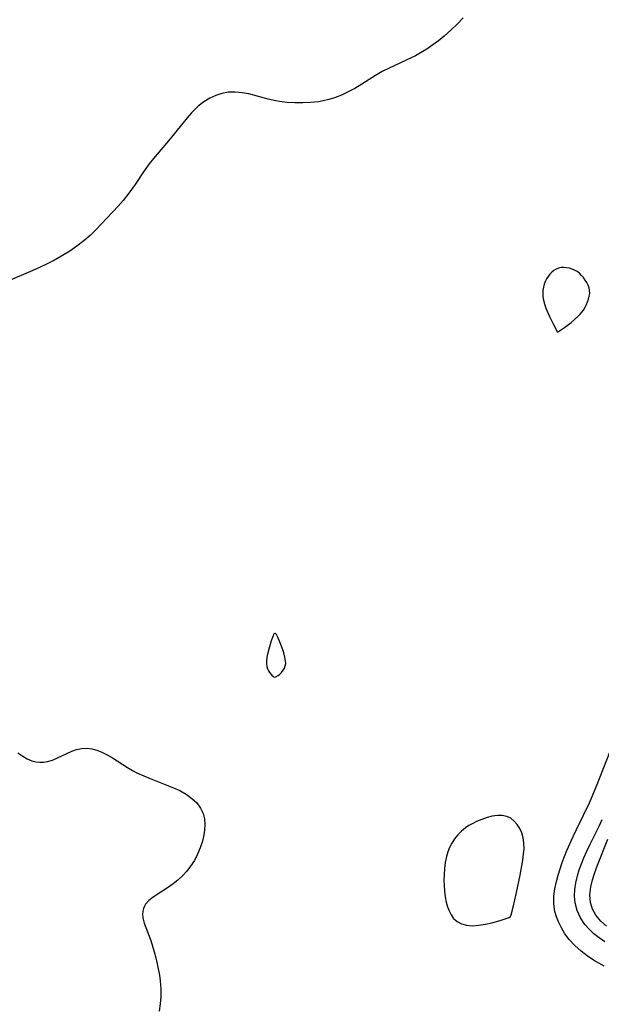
# Model space of a CAD drawing. Header units: inches. Extents: x 1073367 to 1082519, y 1569854 to 1574957.
# Tile 29 of 256: x 1074024 to 1074148, y 1573212 to 1573421. Entities that reach past the tile are written whole.
import ezdxf

# ---------------------------------------------------------------- set-up
doc = ezdxf.new("R2010")
doc.units = ezdxf.units.IN
doc.header["$MEASUREMENT"] = 0
doc.layers.add('CGG_CurvaNivelLidar_v1', color=7, linetype='Continuous', lineweight=30, true_color=0x008008)

msp = doc.modelspace()

# ---------------------------------------------------------------- linework, layer by layer
at = {"layer": 'CGG_CurvaNivelLidar_v1'}
for points in [[(1074118.5039, 1573421.4622, 64.5), (1074117.2162, 1573420.1439, 64.5), (1074115.8581, 1573418.8534, 64.5), (1074114.4354, 1573417.605, 64.5), (1074113.2503, 1573416.6472, 64.5), (1074112.0277, 1573415.7327, 64.5), (1074110.7694, 1573414.868, 64.5), (1074109.4752, 1573414.0626, 64.5), (1074108.3919, 1573413.4569, 64.5), (1074107.4683, 1573412.9846, 64.5), (1074102.8058, 1573410.848, 64.5), (1074101.2972, 1573410.0771, 64.5), (1074099.8939, 1573409.2513, 64.5), (1074097.0161, 1573407.4312, 64.5), (1074095.4928, 1573406.5212, 64.5), (1074094.1045, 1573405.7711, 64.5), (1074092.6818, 1573405.0997, 64.5), (1074091.2206, 1573404.5306, 64.5), (1074090.0043, 1573404.16, 64.5), (1074088.7643, 1573403.8711, 64.5), (1074087.7709, 1573403.6981, 64.5), (1074086.1201, 1573403.5095, 64.5), (1074084.4553, 1573403.4269, 64.5), (1074082.7866, 1573403.4414, 64.5), (1074081.1235, 1573403.5505, 64.5), (1074079.4761, 1573403.758, 64.5), (1074078.7484, 1573403.8846, 64.5), (1074077.1025, 1573404.2545, 64.5), (1074072.9747, 1573405.3441, 64.5), (1074071.617, 1573405.6036, 64.5), (1074070.1111, 1573405.7453, 64.5), (1074068.6245, 1573405.696, 64.5), (1074067.2983, 1573405.4594, 64.5), (1074066.0126, 1573405.0479, 64.5), (1074064.6939, 1573404.4297, 64.5), (1074063.4393, 1573403.6505, 64.5), (1074062.2566, 1573402.7288, 64.5), (1074061.5148, 1573402.0446, 64.5), (1074060.8047, 1573401.312, 64.5), (1074059.8917, 1573400.2689, 64.5), (1074056.3242, 1573395.8071, 64.5), (1074052.7542, 1573391.6465, 64.5), (1074051.8253, 1573390.4786, 64.5), (1074050.8021, 1573389.0511, 64.5), (1074048.8528, 1573386.1145, 64.5), (1074047.5435, 1573384.2527, 64.5), (1074046.351, 1573382.7597, 64.5), (1074045.2436, 1573381.4935, 64.5), (1074042.9381, 1573379.0211, 64.5), (1074040.5263, 1573376.5236, 64.5), (1074039.2804, 1573375.3198, 64.5), (1074037.9842, 1573374.1752, 64.5), (1074036.4731, 1573373.0024, 64.5), (1074034.9973, 1573371.9884, 64.5), (1074033.4724, 1573371.0409, 64.5), (1074031.9077, 1573370.1536, 64.5), (1074030.1829, 1573369.26, 64.5), (1074028.4303, 1573368.4274, 64.5), (1074026.6791, 1573367.6553, 64.5), (1074021.8674, 1573365.6057, 64.5)], [(1074023.9668, 1573265.5024, 64.5), (1074024.9991, 1573264.7887, 64.5), (1074025.9618, 1573264.2394, 64.5), (1074026.9487, 1573263.826, 64.5), (1074027.7697, 1573263.6132, 64.5), (1074028.6027, 1573263.517, 64.5), (1074029.4193, 1573263.5373, 64.5), (1074030.2313, 1573263.6623, 64.5), (1074031.3175, 1573263.9772, 64.5), (1074032.3832, 1573264.4136, 64.5), (1074034.3773, 1573265.385, 64.5), (1074035.3862, 1573265.8369, 64.5), (1074036.4301, 1573266.2029, 64.5), (1074037.4945, 1573266.4405, 64.5), (1074038.5713, 1573266.5119, 64.5), (1074039.6415, 1573266.3902, 64.5), (1074040.712, 1573266.0991, 64.5), (1074041.7784, 1573265.6682, 64.5), (1074042.899, 1573265.0905, 64.5), (1074044.0198, 1573264.424, 64.5), (1074047.2256, 1573262.3944, 64.5), (1074048.2914, 1573261.7825, 64.5), (1074049.3915, 1573261.2103, 64.5), (1074050.7145, 1573260.6005, 64.5), (1074052.0671, 1573260.0386, 64.5), (1074055.6048, 1573258.671, 64.5), (1074056.9954, 1573258.1015, 64.5), (1074058.3293, 1573257.48, 64.5), (1074059.6929, 1573256.7078, 64.5), (1074060.9213, 1573255.8267, 64.5), (1074061.9395, 1573254.8663, 64.5), (1074062.7592, 1573253.7994, 64.5), (1074063.3347, 1573252.6273, 64.5), (1074063.609, 1573251.4986, 64.5), (1074063.6878, 1573250.3054, 64.5), (1074063.6063, 1573249.0672, 64.5), (1074063.4572, 1573248.1194, 64.5), (1074063.1325, 1573246.7413, 64.5), (1074062.6882, 1573245.364, 64.5), (1074062.1271, 1573244.0086, 64.5), (1074061.4408, 1573242.6872, 64.5), (1074060.6329, 1573241.4306, 64.5), (1074059.8118, 1573240.3821, 64.5), (1074058.91, 1573239.4044, 64.5), (1074057.9437, 1573238.5013, 64.5), (1074056.963, 1573237.7036, 64.5), (1074055.9547, 1573236.9787, 64.5), (1074052.6839, 1573234.8763, 64.5), (1074051.789, 1573234.1641, 64.5), (1074051.0819, 1573233.3812, 64.5), (1074050.8169, 1573232.953, 64.5), (1074050.6228, 1573232.5005, 64.5), (1074050.478, 1573231.8978, 64.5), (1074050.4408, 1573231.2201, 64.5), (1074050.5109, 1573230.5162, 64.5), (1074050.8069, 1573229.3351, 64.5), (1074052.1715, 1573225.6643, 64.5), (1074052.5634, 1573224.4993, 64.5), (1074052.9283, 1573223.2953, 64.5), (1074053.2648, 1573222.0343, 64.5), (1074053.5629, 1573220.7475, 64.5), (1074054.0104, 1573218.294, 64.5), (1074054.1603, 1573217.1387, 64.5), (1074054.2946, 1573215.4193, 64.5), (1074054.3026, 1573213.6964, 64.5), (1074054.1933, 1573212.2053, 64.5), (1074053.9964, 1573210.7168, 64.5)], [(1074148.4661, 1573220.2443, 64.5), (1074147.296, 1573220.8486, 64.5), (1074146.1691, 1573221.5103, 64.5), (1074144.8305, 1573222.4226, 64.5), (1074143.5655, 1573223.4095, 64.5), (1074142.2082, 1573224.6134, 64.5), (1074140.9905, 1573225.9153, 64.5), (1074140.1077, 1573227.1062, 64.5), (1074139.3509, 1573228.3666, 64.5), (1074138.7124, 1573229.6743, 64.5), (1074138.294, 1573230.7341, 64.5), (1074137.9759, 1573231.8181, 64.5), (1074137.7338, 1573233.4915, 64.5), (1074137.7615, 1573235.0822, 64.5), (1074137.9763, 1573236.6244, 64.5), (1074138.3188, 1573238.1842, 64.5), (1074138.6788, 1573239.536, 64.5), (1074139.0901, 1573240.8952, 64.5), (1074139.5513, 1573242.255, 64.5), (1074140.528, 1573244.7633, 64.5), (1074141.8305, 1573247.7361, 64.5), (1074142.5374, 1573249.2318, 64.5), (1074144.058, 1573252.2661, 64.5), (1074145.2997, 1573254.9114, 64.5), (1074146.9381, 1573258.7906, 64.5), (1074149.6271, 1573265.6558, 64.5)], [(1074148.5488, 1573225.3969, 64), (1074147.3601, 1573226.2223, 64), (1074146.2498, 1573227.1128, 64), (1074145.2331, 1573228.0699, 64), (1074144.3307, 1573229.0988, 64), (1074143.3785, 1573230.5226, 64), (1074142.6717, 1573232.0495, 64), (1074142.2452, 1573233.6593, 64), (1074142.1288, 1573235.0755, 64), (1074142.2025, 1573236.5273, 64), (1074142.4174, 1573237.9499, 64), (1074142.7539, 1573239.3823, 64), (1074143.1478, 1573240.6662, 64), (1074143.6123, 1573241.9472, 64), (1074144.1325, 1573243.2237, 64), (1074144.779, 1573244.6734, 64), (1074145.4686, 1573246.113, 64), (1074147.4247, 1573250.0641, 64), (1074147.9946, 1573251.3583, 64)], [(1074148.954, 1573228.6962, 63.5), (1074147.7091, 1573229.8089, 63.5), (1074146.6878, 1573231.0476, 63.5), (1074145.9701, 1573232.3568, 63.5), (1074145.5418, 1573233.7673, 63.5), (1074145.4283, 1573235.3781, 63.5), (1074145.6159, 1573237.0508, 63.5), (1074145.9753, 1573238.5568, 63.5), (1074146.4636, 1573240.0851, 63.5), (1074147.0357, 1573241.6332, 63.5), (1074149.2135, 1573247.1908, 63.5)]]:
    msp.add_polyline3d(points, dxfattribs=at)
for points in [[(1074138.5, 1573354.7943, 65), (1074139.9923, 1573355.806, 65), (1074141.4288, 1573356.8639, 65), (1074142.1722, 1573357.4709, 65), (1074142.8754, 1573358.1081, 65), (1074143.3567, 1573358.6045, 65), (1074144.0428, 1573359.4829, 65), (1074144.3844, 1573360.0571, 65), (1074144.6758, 1573360.6369, 65), (1074144.9273, 1573361.2269, 65), (1074145.1331, 1573361.8227, 65), (1074145.2832, 1573362.4201, 65), (1074145.3634, 1573363.0154, 65), (1074145.3545, 1573363.6046, 65), (1074145.2397, 1573364.188, 65), (1074145.0361, 1573364.7593, 65), (1074144.7637, 1573365.3159, 65), (1074144.4364, 1573365.8539, 65), (1074144.0633, 1573366.3672, 65), (1074143.6489, 1573366.8474, 65), (1074143.1943, 1573367.2832, 65), (1074142.697, 1573367.6594, 65), (1074142.1728, 1573367.9539, 65), (1074141.6173, 1573368.1841, 65), (1074141.0425, 1573368.3552, 65), (1074140.4592, 1573368.4673, 65), (1074139.8773, 1573368.5161, 65), (1074139.3069, 1573368.4918, 65), (1074138.7589, 1573368.3791, 65), (1074138.2485, 1573368.1677, 65), (1074137.7698, 1573367.8717, 65), (1074137.3226, 1573367.5085, 65), (1074136.9092, 1573367.0909, 65), (1074136.5345, 1573366.6274, 65), (1074136.2065, 1573366.123, 65), (1074135.9225, 1573365.5554, 65), (1074135.6981, 1573364.956, 65), (1074135.5335, 1573364.3334, 65), (1074135.434, 1573363.6938, 65), (1074135.4062, 1573362.9997, 65), (1074135.4486, 1573362.298, 65), (1074135.5572, 1573361.5804, 65), (1074135.7641, 1573360.7733, 65), (1074136.0648, 1573359.8946, 65), (1074136.8368, 1573358.0818, 65), (1074137.6468, 1573356.4343, 65)], [(1074078.5, 1573281.5695, 65), (1074078.7126, 1573281.6425, 65), (1074079.2092, 1573281.933, 65), (1074079.5838, 1573282.2253, 65), (1074079.9599, 1573282.5923, 65), (1074080.3017, 1573283.0196, 65), (1074080.5737, 1573283.4915, 65), (1074080.7445, 1573283.9802, 65), (1074080.8204, 1573284.4685, 65), (1074080.8108, 1573284.9277, 65), (1074080.6588, 1573285.8113, 65), (1074080.4132, 1573286.7006, 65), (1074080.1183, 1573287.5859, 65), (1074079.6409, 1573288.8817, 65), (1074079.1563, 1573290.0452, 65), (1074078.8402, 1573290.6251, 65), (1074078.6868, 1573290.8028, 65), (1074078.5381, 1573290.8673, 65), (1074078.3989, 1573290.7969, 65), (1074078.2643, 1573290.6184, 65), (1074078.1329, 1573290.36, 65), (1074077.7511, 1573289.2985, 65), (1074077.0344, 1573286.7227, 65), (1074076.837, 1573285.8402, 65), (1074076.716, 1573284.9228, 65), (1074076.7366, 1573284.4006, 65), (1074076.8281, 1573283.8616, 65), (1074076.996, 1573283.3342, 65), (1074077.1865, 1573282.9345, 65), (1074077.4123, 1573282.5705, 65), (1074077.9038, 1573281.9882, 65), (1074078.3109, 1573281.6574, 65)], [(1074128.5, 1573230.613, 65), (1074128.6849, 1573231.1403, 65), (1074129.1156, 1573232.7625, 65), (1074129.833, 1573235.8837, 65), (1074130.5849, 1573239.5499, 65), (1074131.1661, 1573242.7305, 65), (1074131.3406, 1573243.9718, 65), (1074131.4276, 1573245.2136, 65), (1074131.3994, 1573246.3794, 65), (1074131.2367, 1573247.4958, 65), (1074130.9315, 1573248.507, 65), (1074130.4989, 1573249.4443, 65), (1074129.9599, 1573250.2914, 65), (1074129.3268, 1573251.0252, 65), (1074128.6046, 1573251.6146, 65), (1074127.7681, 1573252.0268, 65), (1074126.8083, 1573252.2127, 65), (1074125.772, 1573252.2, 65), (1074124.6854, 1573252.0364, 65), (1074123.5706, 1573251.756, 65), (1074122.4467, 1573251.382, 65), (1074121.3324, 1573250.9275, 65), (1074120.5212, 1573250.5393, 65), (1074119.7364, 1573250.1022, 65), (1074118.9896, 1573249.6064, 65), (1074118.143, 1573248.9099, 65), (1074117.3728, 1573248.125, 65), (1074116.6833, 1573247.2638, 65), (1074116.0842, 1573246.3335, 65), (1074115.6303, 1573245.439, 65), (1074115.2557, 1573244.5011, 65), (1074114.9576, 1573243.5284, 65), (1074114.6845, 1573242.2462, 65), (1074114.5149, 1573240.9342, 65), (1074114.4341, 1573239.6057, 65), (1074114.4285, 1573238.4666, 65), (1074114.4702, 1573237.3305, 65), (1074114.5603, 1573236.1222, 65), (1074114.7064, 1573234.9365, 65), (1074114.927, 1573233.7868, 65), (1074115.1879, 1573232.854, 65), (1074115.5228, 1573231.9714, 65), (1074115.9382, 1573231.1544, 65), (1074116.4769, 1573230.3815, 65), (1074117.2032, 1573229.7247, 65), (1074118.1249, 1573229.2225, 65), (1074119.2076, 1573228.9131, 65), (1074120.4902, 1573228.8167, 65), (1074121.8536, 1573228.9126, 65), (1074123.2376, 1573229.1395, 65), (1074124.5825, 1573229.4404, 65), (1074126.3736, 1573229.9244, 65)]]:
    msp.add_polyline3d(points, close=True, dxfattribs=at)

doc.saveas('drawing.dxf')
